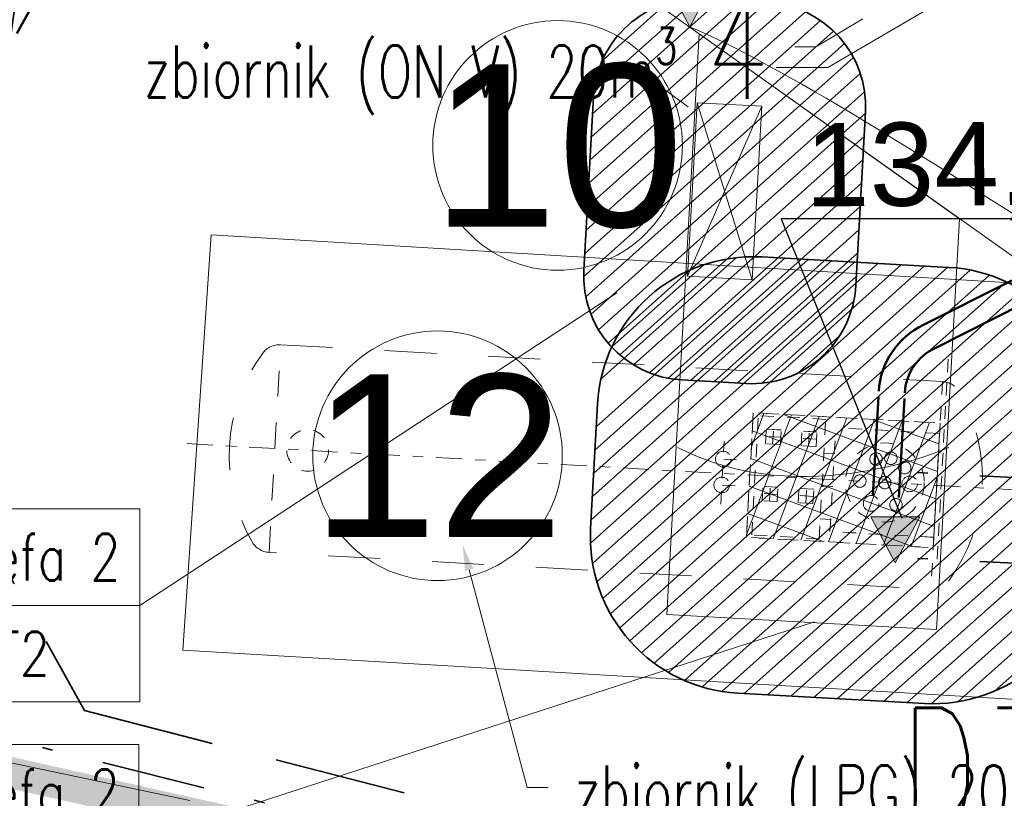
# Model space of a CAD drawing. Header units: metres. Extents: x 7472034 to 8440138, y 5890133 to 5961460.
# Tile 8 of 103: x 8439480.98 to 8439490.45, y 5890371.01 to 5890378.5. Entities that reach past the tile are written whole.
import ezdxf
from ezdxf import colors
from ezdxf.entities.mleader import LeaderData, LeaderLine
from ezdxf.enums import TextEntityAlignment as Align
from ezdxf.math import Vec2, Vec3

# ---------------------------------------------------------------- set-up
doc = ezdxf.new("R2010")
doc.units = ezdxf.units.M
doc.header["$MEASUREMENT"] = 0
for name, pattern in [('$0$L218_500', [1, 0.5, -0.5]), ('0.5_0.5', [1, 0.5, -0.5]), ('ACAD_ISO03W100', [30, 12, -18]), ('BUW', [1.5, 1, -0.5]), ('CENTER', [2, 1.25, -0.25, 0.25, -0.25]), ('DASHDOT', [25.399999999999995, 12.7, -6.349999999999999, 0, -6.349999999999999]), ('DASHDOT2', [0.5, 0.25, -0.125, 0, -0.125]), ('DASHDOTX2', [2, 1, -0.5, 0, -0.5]), ('DASHED', [19.049999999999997, 12.7, -6.349999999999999]), ('HIDDEN2', [0.1875, 0.125, -0.0625])]:
    doc.linetypes.add(name, pattern=pattern)
doc.layers.get('0').update_dxf_attribs({"linetype": 'CONTINUOUS', "lineweight": 5})
for name, color, linetype, lineweight in [('### rzędne', 172, 'CONTINUOUS', 5), ('___DR.warstwice', 7, 'CONTINUOUS', 5), ('_a_widok', 7, 'CONTINUOUS', 5), ('_IS.BLOK.KD.doziemne', 7, 'CONTINUOUS', 5), ('_IS.BLOK.T', 7, 'CONTINUOUS', 5), ('_IS.KD.opis.1', 138, 'CONTINUOUS', 18), ('_IS.KD.opis.2', 7, 'CONTINUOUS', 18), ('_T_LPG', 52, 'DASHDOT', 50), ('_T_strefa_opis', 178, 'CONTINUOUS', 18), ('_T_zbiornik.opis', 190, 'CONTINUOUS', 13), ('a_opisy', 7, 'CONTINUOUS', 18), ('E_BLOK', 170, 'CONTINUOUS', 20), ('E_Kable_ziemia2', 10, 'DASHED', 35), ('E_Kanal_iskrob.', 10, 'DASHDOTX2', 35), ('E_Kanal_sterownicze', 10, 'DASHDOTX2', 35), ('T_kreska', 8, 'CONTINUOUS', 5), ('T_strefa-8', 20, 'ACAD_ISO03W100', 50), ('T_strefa-Z2', 210, 'CONTINUOUS', 35), ('ZAG-OBRYS005', 7, 'CONTINUOUS', 0), ('ZAG-OBRYS050', 7, 'CONTINUOUS', 50), ('ZAG-OBRYS070', 7, 'CONTINUOUS', 70), ('zbiorniki', 7, 'CONTINUOUS', 13)]:
    doc.layers.add(name, color=color, linetype=linetype, lineweight=lineweight)
doc.layers.add('_IS_NO', color=11, linetype='CONTINUOUS', lineweight=20, plot=False)
doc.layers.add('AS_Standard', color=7, linetype='CONTINUOUS')
doc.styles.add('ARIAL', font='arial.ttf')
doc.styles.add('ROMANS', font='ROMANS.shx', dxfattribs={"width": 0.8})
doc.styles.add('RS', font='Romans.shx', dxfattribs={"width": 0.7})
doc.linetypes.add('OGRODZENIE2', pattern='A,0.25,-0.1,[132,ltypeshp.shx,S=0.1,R=0,X=-0.1,Y=0],-0.1,1', length=1.45)

# ---------------------------------------------------------------- blocks, each defined once
blk = doc.blocks.new('NUMER_')
blk.add_circle((0, 0), 120)
at = {"style": 'ARIAL'}
blk.add_attdef('1', (-58.85081040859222, -80.22409284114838), '', height=170, rotation=359.9999984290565, dxfattribs=at)
blk = doc.blocks.new('Elektryk_v3')
at = {"layer": 'E_Kable_ziemia2', "color": 1, "ltscale": 0.1}
blk.add_lwpolyline([(-47.995441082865, -75.12338280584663), (-39.47770220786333, -71.02047101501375), (-28.359589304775, -73.6234334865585), (-29.27095957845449, -80.11922698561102), (-27.97647697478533, -82.44547663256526), (-13.99008785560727, -86.05215857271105), (-7.757099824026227, -86.53363337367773), (-3.364043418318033, -85.10968956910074), (2.010407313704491, -82.48466392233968), (2.010407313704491, -82.48466392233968), (6.782775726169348, -79.95534261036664), (12.44286250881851, -77.00296626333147), (12.65006005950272, -76.4139361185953), (9.372079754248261, -69.28661691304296), (17.62382033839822, -65.1038746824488), (18.05794266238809, -65.39319132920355), (24.48295167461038, -62.19143118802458), (21.93503779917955, -56.69791478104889), (21.70304629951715, -56.5877435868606), (17.90186174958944, -58.12423577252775)], dxfattribs=at)
at = {"layer": 'E_Kanal_iskrob.', "color": 1}
for points in [[(-18.36681949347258, -80.24135993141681), (-20.44831719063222, -80.13273417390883)], [(-18.36681949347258, -81.06291808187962), (-20.43221693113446, -80.96137079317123)]]:
    blk.add_lwpolyline(points, dxfattribs=at)
at = {"layer": 'E_Kanal_sterownicze', "color": 1}
blk.add_lwpolyline([(-29.83625467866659, -82.44043670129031), (-13.99026843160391, -86.38241211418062), (-9.777016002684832, -86.98702516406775), (-8.866408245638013, -87.00584507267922), (-7.433892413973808, -86.96655004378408), (-3.298850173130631, -85.52363321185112), (2.14996868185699, -82.82342106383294), (2.14996868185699, -82.82342106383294), (2.14996868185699, -82.82342106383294), (13.05574875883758, -77.10486480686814)], dxfattribs=at)
blk = doc.blocks.new('23123')
at = {"layer": 'a_opisy', "linetype": '$0$L218_500'}
blk.add_hatch(color=250, dxfattribs=at).paths.add_polyline_path([(8443019.232991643, 5888878.045012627), (8443018.761079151, 5888878.045012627), (8443018.28916666, 5888878.045012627), (8443018.761079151, 5888877.16129482)])
at = {"layer": 'a_opisy', "color": 250, "linetype": 'CENTER'}
for points in [[(8443018.28916666, 5888878.045012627), (8443018.761079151, 5888878.045012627)], [(8443019.232991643, 5888878.045012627), (8443018.761079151, 5888877.16129482), (8443018.28916666, 5888878.045012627)], [(8443018.28916666, 5888878.045012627), (8443018.761079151, 5888877.16129482), (8443019.232991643, 5888878.045012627)], [(8443019.232991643, 5888878.045012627), (8443018.761079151, 5888878.045012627)]]:
    blk.add_lwpolyline(points, dxfattribs=at)
blk = doc.blocks.new('A$C2C426404')
at = {"layer": '### rzędne', "color": 0, "lineweight": 25}
for p, q in [((53.00131371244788, 10.70334650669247), (49.57066087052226, 10.70334650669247)), ((49.57066087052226, 10.70334650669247), (50.73269658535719, 7.825269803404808))]:
    blk.add_line(p, q, dxfattribs=at)
at = {"layer": '_IS_NO', "ltscale": 0.1}
for points, knots in [([(27.67626924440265, 23.09287754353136, 1.829566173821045e-06), (31.68315875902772, 23.09132452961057, 2.263426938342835e-06), (38.09081487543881, 23.52010669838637, 2.956097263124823e-06), (46.0190905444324, 20.44823641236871), (52.02710655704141, 18.01596992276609, 1.18983141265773e-07), (57.48081744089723, 14.61059598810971, 3.880691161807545e-08), (63.15046560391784, 12.16836789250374), (64.01579423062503, 9.527138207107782), (68.70553139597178, 8.717305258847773), (72.93792583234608, 7.781059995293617)], [0, 0, 0, 0, 11.95042031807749, 19.07916594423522, 25.47980302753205, 30.85202744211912, 32.94528240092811, 39.66304915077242, 46.67346183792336, 46.67346183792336, 46.67346183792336, 46.67346183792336]), ([(62.24621604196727, 5.30372504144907), (59.69645195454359, 6.006288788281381), (55.62225586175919, 8.04164257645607), (50.42614254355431, 11.82063606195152), (48.68161256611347, 12.5528353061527)], [0, 0, 0, 0, 3.912495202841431, 17.36439126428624, 17.36439126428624, 17.36439126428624, 17.36439126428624])]:
    blk.add_open_spline(points, degree=3, knots=knots, dxfattribs=at)
at = {"layer": '_IS_NO'}
blk.add_open_spline([(22.24795573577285, 20.37028996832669, 1.829566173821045e-06), (26.42848519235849, 20.36833205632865, 2.595275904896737e-06), (34.77398029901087, 19.71811303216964, 3.653563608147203e-06), (38.92662956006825, 20.04217899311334, -5.197057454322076e-07), (43.77274004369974, 17.83557516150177, 1.833094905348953e-07), (51.08127841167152, 15.06439746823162, -1.538063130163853e-07), (58.09044384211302, 9.696452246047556, 2.324577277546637e-08), (65.34780037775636, 7.091900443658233, 5.796258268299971e-09), (69.6463277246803, 6.131249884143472)], degree=3, knots=[0, 0, 0, 0, 12.09868180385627, 16.72159260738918, 20.95800891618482, 26.67839108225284, 41.1845399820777, 48.39980958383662, 48.39980958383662, 48.39980958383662, 48.39980958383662], dxfattribs=at)
blk.add_open_spline([(48.57748852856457, 8.503307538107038), (49.77755112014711, 7.877412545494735), (51.18080344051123, 8.503307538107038), (51.18080344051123, 8.503307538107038)], degree=3, dxfattribs=at)
at = {"layer": '### rzędne', "color": 0, "linetype": '$0$L218_500', "lineweight": 25, "xscale": 0.5, "yscale": 0.5, "zscale": 0.5}
for p in [(-4221460.687212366, -2944426.031156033), (-4221458.711781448, -2944431.186086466)]:
    blk.add_blockref('23123', p, dxfattribs=at)
at = {"layer": '### rzędne', "color": 0, "linetype": 'CENTER', "lineweight": 25, "insert": (49.79619972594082, 11.62114398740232, 2.494056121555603e-06), "char_height": 0.8, "attachment_point": 1, "rotation": 0.43190741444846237, "style": 'ARIAL'}
blk.add_mtext('134,55', dxfattribs=at)
blk = doc.blocks.new('TAB-STRFY-2')
for p, q in [((3180.882071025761, 1817.997234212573), (3180.882071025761, 1787.080240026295)), ((3105.882071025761, 1787.080240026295), (3105.882071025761, 1756.163245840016))]:
    blk.add_line(p, q)
for points in [[(3015.882071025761, 1817.997234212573), (3060.882071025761, 1817.997234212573), (3060.882071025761, 1756.163245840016), (3015.882071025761, 1756.163245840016)], [(3060.882071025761, 1817.997234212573), (3105.882071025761, 1817.997234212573), (3105.882071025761, 1787.080240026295), (3060.882071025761, 1787.080240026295)], [(3105.882071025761, 1817.997234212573), (3180.882071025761, 1817.997234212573), (3180.882071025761, 1787.080240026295), (3105.882071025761, 1787.080240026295)], [(3060.882071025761, 1787.080240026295), (3105.882071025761, 1787.080240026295), (3105.882071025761, 1756.163245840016), (3060.882071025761, 1756.163245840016)], [(3105.882071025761, 1787.080240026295), (3180.882071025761, 1787.080240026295), (3180.882071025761, 1756.163245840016), (3105.882071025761, 1756.163245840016)]]:
    blk.add_lwpolyline(points, close=True)
at = {"style": 'ROMANS', "width": 0.8, "flags": 12}
for tag, height, p in [('EX', 14, (3083.382071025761, 1802.538737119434)), ('STREFA', 15, (3143.382071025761, 1802.538737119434)), ('1', 14, (3038.382071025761, 1787.080240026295)), ('II', 14, (3083.382071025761, 1771.621742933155)), ('T2', 14, (3143.382071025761, 1771.621742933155))]:
    blk.add_attdef(tag, text='', height=height, dxfattribs=at).set_placement(p, align=Align.MIDDLE_CENTER)
blk = doc.blocks.new('JPII.KD_aktualizacja rzędnych_20.12.2024')
at = {"layer": '_IS.KD.opis.1'}
ml = blk.add_multileader_mtext('Standard', dxfattribs=at)
ml.set_content('\\A1;{\\C132;D35\\H0.7x;\\C256;\\S134,32/132,00;}', color=256, style='RS')
ml.set_leader_properties()
ml.build(insert=Vec2(0, 0))
ml.multileader.update_dxf_attribs({"text_left_attachment_type": 2, "text_right_attachment_type": 2, "dogleg_length": 0.2, "arrow_head_size": 0.25})
ctx = ml.context
ctx.base_point, ctx.char_height, ctx.arrow_head_size, ctx.landing_gap_size, ctx.plane_origin = Vec3(8438629.458681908, 5890666.958852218), 1.2, 0.25, 0.3, Vec3(8438575.667332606, 5890644.599730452)
ctx.left_attachment, ctx.right_attachment, ctx.text_align_type = 2, 2, 1
notes = []
notes.append((ctx, [(1, (1, 1, 0), (8438635.366681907, 5890666.958852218), (-1, 0), 0.2, [(3, [(8438638.152601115, 5890674.253034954)], 0, [])])]))
ctx.mtext.insert, ctx.mtext.width, ctx.mtext.alignment, ctx.mtext.flow_direction = Vec3(8438632.312681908, 5890668.098852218), 7.003751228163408, 2, 5
at = {"layer": '_IS.KD.opis.2'}
ml = blk.add_multileader_mtext('Standard', dxfattribs=at)
ml.set_content('\\A1;4', color=256, style='RS')
ml.set_leader_properties()
ml.build(insert=Vec2(0, 0))
ml.multileader.update_dxf_attribs({"text_left_attachment_type": 2, "text_right_attachment_type": 2, "dogleg_length": 0.2, "arrow_head_size": 0.25})
ctx = ml.context
ctx.base_point, ctx.char_height, ctx.arrow_head_size, ctx.landing_gap_size, ctx.plane_origin = Vec3(8438627.714944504, 5890674.046853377), 1, 0.25, 0.3, Vec3(8438567.658881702, 5890643.679048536)
ctx.left_attachment, ctx.right_attachment, ctx.text_align_type = 2, 2, 1
notes.append((ctx, [(1, (1, 1, 0), (8438629.014944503, 5890674.046853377), (-1, 0), 0.2, [(0, [(8438630.542875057, 5890674.9557427)], 0, [])])]))
ctx.mtext.insert, ctx.mtext.width, ctx.mtext.alignment, ctx.mtext.flow_direction = Vec3(8438628.264944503, 5890674.546853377), 3.033132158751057, 2, 5
for ctx, leaders in notes:
    for number, flags, end, landing, length, lines in leaders:
        leader = LeaderData()
        leader.index, (leader.has_last_leader_line, leader.has_dogleg_vector, leader.attachment_direction) = number, flags
        leader.last_leader_point, leader.dogleg_vector, leader.dogleg_length = Vec3(end), Vec3(landing), length
        for number, points, colour, breaks in lines:
            line = LeaderLine()
            line.index, line.vertices, line.color, line.breaks = number, Vec3.list(points), colors.encode_raw_color(colour), breaks
            leader.lines.append(line)
        ctx.leaders.append(leader)
blk = doc.blocks.new('JPII.T.0')
at = {"layer": 'T_kreska'}
h = blk.add_hatch(dxfattribs=at)
h.set_pattern_fill('ANSI31', color=256, scale=0.05, angle=176.8047918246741, style=0)
h.set_pattern_definition([(221.804791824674, (7472008.176303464, 5959901.954433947), (0.1058219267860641, -0.1183354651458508), [])])
edge = h.paths.add_edge_path()
edge.add_arc((7471985.292734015, 5961419.890347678), 1.007829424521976, 270.8514721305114, 360.484604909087)
edge.add_line((7471986.300527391, 5961419.898871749), (7471986.389708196, 5961421.496384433))
edge.add_arc((7471985.381844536, 5961421.547429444), 1.009155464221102, 357.1006327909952, 441.7370625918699)
edge.add_line((7471985.526876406, 5961422.546108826), (7471984.827964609, 5961422.585125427))
edge.add_arc((7471984.772226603, 5961421.586679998), 0.9999999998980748, 86.80479161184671, 176.8047918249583)
edge.add_line((7471983.773781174, 5961421.642418), (7471983.684600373, 5961420.044905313))
edge.add_arc((7471984.680474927, 5961419.923070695), 1.003299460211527, 173.0251327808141, 266.9623428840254)
edge.add_line((7471984.627307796, 5961418.921180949), (7471985.307710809, 5961418.882629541))
h = blk.add_hatch(dxfattribs=at)
h.set_pattern_fill('ANSI31', color=256, scale=0.05, angle=176.8047918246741, style=0)
h.set_pattern_definition([(221.8047918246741, (201.7021676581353, 41.66252626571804), (0.1058219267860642, -0.1183354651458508), [])])
edge = h.paths.add_edge_path()
edge.add_arc((7471987.040871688, 5961417.307771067), 1.500000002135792, 266.8137519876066, 356.8137519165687)
edge.add_line((7471988.538552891, 5961417.224398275), (7471988.605251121, 5961418.422543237))
edge.add_arc((7471987.107569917, 5961418.505916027), 1.500000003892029, 356.813751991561, 446.8137518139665)
edge.add_line((7471987.190942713, 5961420.003597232), (7471985.393725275, 5961420.103644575))
edge.add_arc((7471985.310352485, 5961418.605963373), 1.500000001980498, 86.81375202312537, 176.8137518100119)
edge.add_line((7471983.812671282, 5961418.689336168), (7471983.74597305, 5961417.49119121))
edge.add_arc((7471985.24365425, 5961417.407818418), 1.500000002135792, 176.8137519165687, 266.8137518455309)
edge.add_line((7471985.160281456, 5961415.910137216), (7471986.957498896, 5961415.810089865))
at = {"layer": 'T_kreska', "linetype": '0.5_0.5', "lineweight": 15, "ltscale": 0.25}
h = blk.add_hatch(dxfattribs=at)
h.set_pattern_fill('ANSI37', color=256, scale=0.08, angle=114.5436678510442, style=0)
h.set_pattern_definition([(159.5436678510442, (106816.1965346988, -81265.10236045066), (-0.08877132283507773, -0.2379824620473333), []), (249.5436678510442, (106816.1965346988, -81265.10236045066), (0.2379824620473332, -0.08877132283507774), [])])
h.paths.add_polyline_path([(7471985.310352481, 5961418.605963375), (7471985.243654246, 5961417.407818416), (7471987.04087169, 5961417.307771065), (7471987.107569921, 5961418.505916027)])
at = {"layer": '_IS_NO', "ltscale": 0.1}
blk.add_line((7471984.455375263, 5961421.712564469, 1.393552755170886e-05), (7471984.68522863, 5961421.548504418, 1.380417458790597e-05), dxfattribs=at)
at = {"layer": '_T_LPG', "ltscale": 0.075, "extrusion": (-2.154253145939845e-06, 2.049929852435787e-06, -0.9999999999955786)}
for points, elevation in [([(-7471986.461764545, 5961417.806569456), (-7471986.517736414, 5961418.812029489, 0.2744024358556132), (-7471986.946320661, 5961419.449253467), (-7471997.49804669, 5961424.736882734)], -3.876076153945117), ([(-7471986.711317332, 5961417.791582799), (-7471986.767349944, 5961418.79813402, 0.2772874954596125), (-7471987.058915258, 5961419.226044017), (-7471997.764404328, 5961424.639812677)], -3.876076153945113)]:
    blk.add_lwpolyline(points, format="xyb", dxfattribs=dict(at, elevation=elevation))
at = {"layer": '_T_strefa_opis'}
for p, q in [((7471979.409097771, 5961416.752649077), (7471983.999337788, 5961419.758758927, 3.171218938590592e-07)), ((7471979.400281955, 5961414.486824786), (7471985.899215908, 5961416.594807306))]:
    blk.add_line(p, q, dxfattribs=at)
at = {"layer": 'T_strefa-8', "ltscale": 0.05, "elevation": 3.501221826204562e-08, "flags": 128}
blk.add_lwpolyline([(7471976.616818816, 5961421.614425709), (7471976.523736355, 5961419.947021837, 0.4142135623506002), (7471984.06539577, 5961411.513554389), (7471984.684431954, 5961411.478996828, 0.4142135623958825), (7471993.117899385, 5961419.020656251), (7471993.210981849, 5961420.688060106, 0.4142135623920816), (7471985.669322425, 5961429.121527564), (7471985.050286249, 5961429.156085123, 0.4142135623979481)], format="xyb", close=True, dxfattribs=at)
at = {"layer": 'T_strefa-8', "ltscale": 0.05, "flags": 128}
blk.add_lwpolyline([(7471994.971875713, 5961416.700746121), (7471995.038573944, 5961417.898891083, 0.4142135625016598), (7471987.495595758, 5961426.331179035), (7471985.698378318, 5961426.431226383, 0.4142135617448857), (7471977.26609037, 5961418.888248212), (7471977.199392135, 5961417.690103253, 0.414213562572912), (7471984.74237031, 5961409.257815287), (7471986.539587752, 5961409.157767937, 0.4142135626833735)], format="xyb", close=True, dxfattribs=at)
at = {"layer": 'T_strefa-Z2'}
for points in [[(7471983.773781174, 5961421.642418), (7471983.680698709, 5961419.975014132, 0.414213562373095), (7471984.623406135, 5961418.920830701), (7471985.242442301, 5961418.886273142, 0.414213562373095), (7471986.296625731, 5961419.828980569), (7471986.389708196, 5961421.496384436, 0.414213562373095), (7471985.447000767, 5961422.550567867), (7471984.827964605, 5961422.585125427, 0.414213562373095)], [(7471988.538552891, 5961417.224398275), (7471988.605251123, 5961418.422543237, 0.4142135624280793), (7471987.190942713, 5961420.003597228), (7471985.393725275, 5961420.103644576, 0.414213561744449), (7471983.812671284, 5961418.689336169), (7471983.74597305, 5961417.49119121, 0.4142135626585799), (7471985.160281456, 5961415.910137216), (7471986.957498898, 5961415.810089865, 0.4142135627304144)]]:
    blk.add_lwpolyline(points, format="xyb", close=True, dxfattribs=at)
at = {"layer": 'zbiorniki', "linetype": '0.5_0.5', "ltscale": 0.25}
for p, q in [((7471985.294966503, 5961417.430000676), (7471985.358885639, 5961418.578222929, -1.065088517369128e-09)), ((7471986.007880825, 5961418.542094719), (7471985.358885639, 5961418.578222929, -1.065088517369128e-09)), ((7471985.943961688, 5961417.393872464), (7471986.007880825, 5961418.542094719)), ((7471986.04797574, 5961417.463198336), (7471986.103557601, 5961418.461652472)), ((7471987.102011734, 5961418.40607061), (7471986.103557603, 5961418.461652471)), ((7471987.105977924, 5961418.405832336), (7471986.107523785, 5961418.461414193)), ((7471985.426955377, 5961418.307712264), (7471985.434736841, 5961418.44749584)), ((7471985.570629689, 5961418.369822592), (7471985.430846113, 5961418.377604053)), ((7471985.574520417, 5961418.439714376), (7471985.434736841, 5961418.44749584)), ((7471985.574595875, 5961418.369584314), (7471985.434812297, 5961418.377365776)), ((7471985.578486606, 5961418.439476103), (7471985.438703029, 5961418.447257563)), ((7471985.496847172, 5961418.303821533), (7471985.504628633, 5961418.443605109)), ((7471985.570705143, 5961418.299692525), (7471985.578486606, 5961418.439476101)), ((7471985.771422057, 5961418.288536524), (7471985.779203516, 5961418.428320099)), ((7471985.918987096, 5961418.420538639), (7471985.779203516, 5961418.428320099)), ((7471985.922953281, 5961418.420300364), (7471985.783169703, 5961418.428081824)), ((7471985.841313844, 5961418.284645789), (7471985.849095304, 5961418.424429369)), ((7471985.915171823, 5961418.280516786), (7471985.922953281, 5961418.420300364)), ((7471987.046429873, 5961417.407616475), (7471987.102011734, 5961418.406070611)), ((7471984.996933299, 5961417.725694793, -1.570958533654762e-09), (7471985.030755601, 5961418.333267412, -1.85086237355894e-09)), ((7471985.566738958, 5961418.299930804), (7471985.426955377, 5961418.307712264)), ((7471985.570705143, 5961418.299692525), (7471985.430921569, 5961418.307473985)), ((7471985.911205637, 5961418.280755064), (7471985.771422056, 5961418.288536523)), ((7471985.915096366, 5961418.350646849), (7471985.775312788, 5961418.358428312)), ((7471985.915171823, 5961418.280516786), (7471985.775388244, 5961418.288298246)), ((7471985.919062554, 5961418.350408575), (7471985.779278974, 5961418.358190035)), ((7471986.090980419, 5961418.212260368, -4.247309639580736e-07), (7471985.989852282, 5961418.218235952, -4.247309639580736e-07)), ((7471986.094946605, 5961418.212022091, -4.247309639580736e-07), (7471985.99381847, 5961418.217997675, -4.247309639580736e-07)), ((7471985.150510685, 5961418.153060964, -1.711877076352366e-09), (7471984.912492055, 5961418.166310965, -1.820935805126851e-09)), ((7471985.135821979, 5961417.903491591, -1.597245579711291e-09), (7471984.897803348, 5961417.916741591, -1.706304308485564e-09)), ((7471985.396385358, 5961417.758562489), (7471985.404166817, 5961417.898346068)), ((7471985.543950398, 5961417.890564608), (7471985.404166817, 5961417.898346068)), ((7471985.547916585, 5961417.890326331), (7471985.408133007, 5961417.898107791)), ((7471985.466277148, 5961417.754671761), (7471985.474058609, 5961417.894455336)), ((7471986.072782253, 5961417.895281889, -4.247309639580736e-07), (7471985.972204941, 5961417.901224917, -4.247309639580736e-07)), ((7471986.076748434, 5961417.89504361, -4.247309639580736e-07), (7471985.976171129, 5961417.900986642, -4.247309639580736e-07)), ((7471985.540059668, 5961417.820672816), (7471985.40027609, 5961417.828454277)), ((7471985.544025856, 5961417.820434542), (7471985.404242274, 5961417.828216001)), ((7471985.540135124, 5961417.750542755), (7471985.547916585, 5961417.890326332)), ((7471985.740852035, 5961417.739386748), (7471985.748633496, 5961417.879170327)), ((7471985.884526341, 5961417.80149708), (7471985.744742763, 5961417.809278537)), ((7471985.888417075, 5961417.871388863), (7471985.748633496, 5961417.879170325)), ((7471985.888492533, 5961417.801258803), (7471985.748708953, 5961417.809040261)), ((7471985.892383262, 5961417.871150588), (7471985.752599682, 5961417.878932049)), ((7471985.814710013, 5961417.735257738), (7471985.822491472, 5961417.87504132)), ((7471985.884601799, 5961417.73136701), (7471985.89238326, 5961417.871150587)), ((7471985.536168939, 5961417.75078103), (7471985.396385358, 5961417.758562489)), ((7471985.540135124, 5961417.750542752), (7471985.400351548, 5961417.758324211)), ((7471985.880635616, 5961417.731605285), (7471985.740852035, 5961417.739386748)), ((7471985.884601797, 5961417.731367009), (7471985.744818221, 5961417.739148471)), ((7471986.054584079, 5961417.578303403, -4.247309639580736e-07), (7471985.954557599, 5961417.584213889, -4.247309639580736e-07)), ((7471986.058550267, 5961417.578065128, -4.247309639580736e-07), (7471985.958523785, 5961417.583975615, -4.247309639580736e-07)), ((7471985.943961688, 5961417.393872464), (7471985.294966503, 5961417.430000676)), ((7471987.046429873, 5961417.407616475), (7471986.04797574, 5961417.463198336)), ((7471987.05039606, 5961417.4073782), (7471986.051941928, 5961417.462960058))]:
    blk.add_line(p, q, dxfattribs=at)
at = {"layer": 'zbiorniki', "color": 0, "linetype": 'DASHDOT2', "lineweight": 5}
blk.add_line((7471987.90194592, 5961417.860765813), (7471979.812485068, 5961418.311089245), dxfattribs=at)
at = {"layer": 'zbiorniki', "color": 0, "lineweight": 15, "flags": 128}
blk.add_lwpolyline([(7471985.298180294, 5961419.884718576), (7471985.391262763, 5961421.552122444), (7471984.772226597, 5961421.586680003), (7471984.67914413, 5961419.91927614), (7471985.298180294, 5961419.884718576), (7471984.772226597, 5961421.586680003), (7471985.391262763, 5961421.552122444), (7471984.67914413, 5961419.91927614)], dxfattribs=at)
at = {"layer": 'zbiorniki', "linetype": '0.5_0.5', "flags": 128}
blk.add_lwpolyline([(7471980.76487393, 5961419.259619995), (7471987.129802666, 5961418.905297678, -0.2535778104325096), (7471987.292069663, 5961418.805297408, -0.2970104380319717), (7471987.191002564, 5961416.989761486, -0.2535778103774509), (7471987.018638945, 5961416.908389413), (7471980.65371021, 5961417.262711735, -0.2535778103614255), (7471980.491443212, 5961417.362712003, -0.2970104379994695), (7471980.592510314, 5961419.178247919, -0.2535778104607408)], format="xyb", close=True, dxfattribs=at)
at = {"layer": 'zbiorniki', "linetype": '0.5_0.5', "ltscale": 0.5, "flags": 128}
blk.add_lwpolyline([(7471980.65371021, 5961417.262711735), (7471980.76487393, 5961419.259619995)], dxfattribs=at)
at = {"layer": 'zbiorniki', "linetype": '0.5_0.5', "ltscale": 0.25, "flags": 128}
for points in [[(7471987.129802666, 5961418.905297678), (7471987.018638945, 5961416.908389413)], [(7471985.243654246, 5961417.407818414), (7471985.310352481, 5961418.605963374), (7471987.107569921, 5961418.505916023), (7471987.040871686, 5961417.307771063), (7471985.243654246, 5961417.407818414)]]:
    blk.add_lwpolyline(points, dxfattribs=at)
blk.add_lwpolyline([(7471987.04087169, 5961417.307771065), (7471987.107569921, 5961418.505916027), (7471985.310352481, 5961418.605963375), (7471985.243654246, 5961417.407818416)], close=True, dxfattribs=at)
at = {"layer": 'zbiorniki', "linetype": '0.5_0.5', "ltscale": 0.25}
for centre, radius in [((7471981.024805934, 5961418.243601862), 0.1999999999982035), ((7471986.574993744, 5961417.934634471), 0.3799999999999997), ((7471985.021124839, 5961418.160263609, -1.77116090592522e-09), 0.07499999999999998), ((7471986.491453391, 5961418.159625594), 0.05999999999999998), ((7471986.633708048, 5961418.168068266), 0.05999999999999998), ((7471986.767134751, 5961418.078446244), 0.05999999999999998), ((7471986.335364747, 5961417.947974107), 0.05999999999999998), ((7471986.57499374, 5961417.934634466), 0.05999999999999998), ((7471986.814622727, 5961417.921294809), 0.07499999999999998), ((7471985.007229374, 5961417.910650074, -1.656165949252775e-09), 0.07499999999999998), ((7471986.44362677, 5961417.733779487), 0.07499999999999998), ((7471986.683255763, 5961417.720439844), 0.05999999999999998)]:
    blk.add_circle(centre, radius, dxfattribs=at)
at = {"layer": '_T_strefa_opis'}
ref = blk.add_blockref('TAB-STRFY-2', (7471883.982635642, 5961363.140241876), dxfattribs=dict(at, xscale=0.03, yscale=0.03, zscale=0.03))
ref.add_attrib('1', '5', dxfattribs={"layer": '0', "lineweight": 30, "height": 0.6, "style": 'ROMANS', "width": 0.8}).set_placement((7471975.134097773, 5961416.752649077), align=Align.MIDDLE_CENTER)
ref.add_attrib('EX', 'EX', dxfattribs={"layer": '0', "height": 0.42, "style": 'ROMANS', "width": 0.8}).set_placement((7471976.484097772, 5961417.21640399), align=Align.MIDDLE_CENTER)
ref.add_attrib('T2', 'T2', dxfattribs={"layer": '0', "height": 0.42, "style": 'ROMANS', "width": 0.8}).set_placement((7471978.284097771, 5961416.288894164), align=Align.MIDDLE_CENTER)
ref.add_attrib('II', 'IIA', dxfattribs={"layer": '0', "height": 0.42, "style": 'ROMANS', "width": 0.8}).set_placement((7471976.484097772, 5961416.288894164), align=Align.MIDDLE_CENTER)
ref.add_attrib('STREFA', 'Strefa 2', dxfattribs={"layer": '0', "height": 0.45, "style": 'ROMANS', "width": 0.75}).set_placement((7471978.284097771, 5961417.21640399), align=Align.MIDDLE_CENTER)
ref = blk.add_blockref('TAB-STRFY-2', (7471883.973819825, 5961360.874417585), dxfattribs=dict(at, xscale=0.03, yscale=0.03, zscale=0.03))
ref.add_attrib('1', '6', dxfattribs={"layer": '0', "lineweight": 30, "height": 0.6, "style": 'ROMANS', "width": 0.8}).set_placement((7471975.125281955, 5961414.486824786), align=Align.MIDDLE_CENTER)
ref.add_attrib('EX', 'EX', dxfattribs={"layer": '0', "height": 0.42, "style": 'ROMANS', "width": 0.8}).set_placement((7471976.475281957, 5961414.950579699), align=Align.MIDDLE_CENTER)
ref.add_attrib('T2', 'T2', dxfattribs={"layer": '0', "height": 0.42, "style": 'ROMANS', "width": 0.8}).set_placement((7471978.275281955, 5961414.023069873), align=Align.MIDDLE_CENTER)
ref.add_attrib('II', 'IIA', dxfattribs={"layer": '0', "height": 0.42, "style": 'ROMANS', "width": 0.8}).set_placement((7471976.475281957, 5961414.023069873), align=Align.MIDDLE_CENTER)
ref.add_attrib('STREFA', 'Strefa 2', dxfattribs={"layer": '0', "height": 0.45, "style": 'ROMANS', "width": 0.75}).set_placement((7471978.275281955, 5961414.950579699), align=Align.MIDDLE_CENTER)
at = {"layer": '_T_zbiornik.opis'}
ml = blk.add_multileader_mtext('Standard', dxfattribs=at)
ml.set_content('\\A1;zbiornik (ON V) 20m{\\H0.7x;\\S3^ ;}', color=256, style='RS')
ml.set_leader_properties()
ml.build(insert=Vec2(0, 0))
ml.multileader.update_dxf_attribs({"text_left_attachment_type": 2, "text_right_attachment_type": 2, "dogleg_length": 0.5, "arrow_head_size": 0.25})
ctx = ml.context
ctx.base_point, ctx.char_height, ctx.arrow_head_size, ctx.landing_gap_size, ctx.plane_origin = Vec3(7471979.198958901, 5961421.924812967), 0.5, 0.25, 0.25, Vec3(7471998.067326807, 5961425.508787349)
ctx.left_attachment, ctx.right_attachment = 2, 2
notes = []
notes.append((ctx, [(1, (1, 1, 0), (7471986.028958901, 5961421.924812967), (-1, 0), 0.5, [(0, [(7471988.140260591, 5961423.164901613)], 0, [])])]))
ctx.mtext.insert, ctx.mtext.width, ctx.mtext.flow_direction = Vec3(7471979.448958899, 5961422.305765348), 12.44153820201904, 5
ml = blk.add_multileader_mtext('Standard', dxfattribs=at)
ml.set_content('\\A1;zbiornik (LPG) 20m{\\H0.7x;\\S3^ ;}', color=256, style='RS')
ml.set_leader_properties()
ml.build(insert=Vec2(0, 0))
ml.multileader.update_dxf_attribs({"text_left_attachment_type": 2, "text_right_attachment_type": 2, "dogleg_length": 0.2, "arrow_head_size": 0.25})
ctx = ml.context
ctx.base_point, ctx.char_height, ctx.arrow_head_size, ctx.landing_gap_size, ctx.plane_origin = Vec3(7471983.336522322, 5961415.00303891), 0.5, 0.25, 0.25, Vec3(7472004.929681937, 5961419.131353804)
ctx.left_attachment, ctx.right_attachment = 2, 2
notes.append((ctx, [(0, (1, 1, 0), (7471983.136522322, 5961415.00303891), (1, 0), 0.2, [(0, [(7471982.514178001, 5961417.337323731)], 0, [])])]))
ctx.mtext.insert, ctx.mtext.width, ctx.mtext.line_spacing_factor, ctx.mtext.flow_direction = Vec3(7471983.586522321, 5961415.383991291), 5.707220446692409, 0.6, 5
for ctx, leaders in notes:
    for number, flags, end, landing, length, lines in leaders:
        leader = LeaderData()
        leader.index, (leader.has_last_leader_line, leader.has_dogleg_vector, leader.attachment_direction) = number, flags
        leader.last_leader_point, leader.dogleg_vector, leader.dogleg_length = Vec3(end), Vec3(landing), length
        for number, points, colour, breaks in lines:
            line = LeaderLine()
            line.index, line.vertices, line.color, line.breaks = number, Vec3.list(points), colors.encode_raw_color(colour), breaks
            leader.lines.append(line)
        ctx.leaders.append(leader)

msp = doc.modelspace()

# ---------------------------------------------------------------- linework, layer by layer
at = {"color": 231, "ltscale": 0.3}
msp.add_line((8439475.080399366, 5890372.569959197), (8439482.617499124, 5890370.994104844), dxfattribs=at)
at = {"color": 0, "linetype": 'HIDDEN2', "flags": 128}
msp.add_lwpolyline([(8439489.91119013, 5890375.235956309), (8439489.80002641, 5890373.239048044)], dxfattribs=at)
at = {"layer": '_a_widok'}
msp.add_line((8439495.555644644, 5890372.655868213), (8439480.81217064, 5890383.126065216), dxfattribs=at)
at = {"layer": 'AS_Standard', "lineweight": 15, "ltscale": 0.1}
msp.add_lwpolyline([(8439487.5147624, 5890378.366165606), (8439490.01981097, 5890376.587185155), (8439489.800026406, 5890372.639048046), (8439487.203990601, 5890372.783563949)], close=True, dxfattribs=at)
at = {"layer": 'ZAG-OBRYS050', "linetype": 'OGRODZENIE2', "lineweight": 9, "ltscale": 1.2}
msp.add_lwpolyline([(8439490.678913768, 5890371.956837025), (8439482.55041443, 5890372.440399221), (8439482.823301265, 5890376.431193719), (8439490.888715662, 5890375.949107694)], close=True, dxfattribs=at)
at = {"layer": 'ZAG-OBRYS070', "color": 196, "linetype": 'BUW', "ltscale": 3, "const_width": 0.3, "flags": 128}
msp.add_lwpolyline([(8439542.761230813, 5890378.44277308), (8439518.201230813, 5890365.87277308), (8439498.318540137, 5890366.928954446), (8439486.18449514, 5890370.070575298), (8439475.080399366, 5890372.569959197), (8439442.183929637, 5890382.26561104), (8439442.183929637, 5890382.26561104), (8439442.183929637, 5890382.26561104), (8439482.631230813, 5890402.022773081), (8439495.031636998, 5890408.082453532), (8439507.432043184, 5890414.142133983), (8439507.432043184, 5890414.142133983), (8439525.871230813, 5890423.15277308), (8439532.321230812, 5890420.23277308), (8439542.761230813, 5890378.44277308)], close=True, dxfattribs=at)

# ---------------------------------------------------------------- block references
at = {"layer": '___DR.warstwice', "color": 0, "linetype": 'Continuous', "ltscale": 0.2}
msp.add_blockref('A$C2C426404', (8439438.733810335, 5890365.88383195), dxfattribs=at)
at = {"layer": '_IS.BLOK.KD.doziemne', "linetype": '$0$L218_500'}
msp.add_blockref('JPII.KD_aktualizacja rzędnych_20.12.2024', (859.6212462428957, -295.8072097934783), dxfattribs=at)
at = {"layer": '_IS.BLOK.T'}
msp.add_blockref('JPII.T.0', (967502.7259393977, -71043.88350130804), dxfattribs=at)
at = {"layer": 'E_BLOK'}
msp.add_blockref('Elektryk_v3', (8439509.580092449, 5890454.305613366), dxfattribs=at)
at = {"layer": 'ZAG-OBRYS005'}
ref = msp.add_blockref('NUMER_', (8439486.154140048, 5890377.292437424, 3.501221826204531e-08), dxfattribs=dict(at, xscale=0.01, yscale=0.01, zscale=0.01))
ref.add_attrib('1', '10', dxfattribs={"layer": '0', "height": 1.5625, "style": 'ARIAL'}).set_placement((8439486.154140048, 5890377.292437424, 3.501221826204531e-08), align=Align.MIDDLE_CENTER)
ref = msp.add_blockref('NUMER_', (8439484.999872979, 5890374.308535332, -6.635853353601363e-07), dxfattribs=dict(at, xscale=0.01, yscale=0.01, zscale=0.01))
ref.add_attrib('1', '12', dxfattribs={"layer": '0', "height": 1.5625, "style": 'ARIAL'}).set_placement((8439484.999872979, 5890374.308535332, -6.635853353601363e-07), align=Align.MIDDLE_CENTER)

doc.saveas('drawing.dxf')
